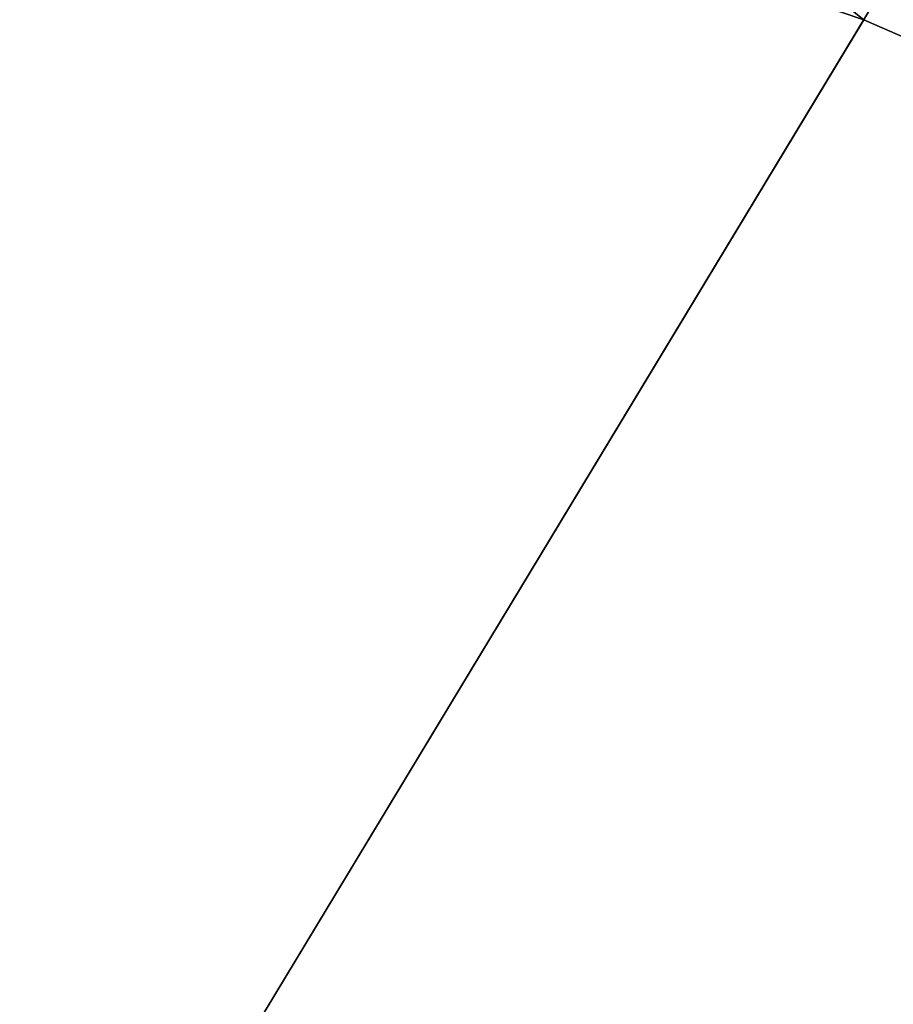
# Model space of a CAD drawing. Extents: x 5 to 504, y 5 to 504.
# Tile 162 of 256: x 244.0653 to 244.1077, y 237.2701 to 237.3179. Entities that reach past the tile are written whole.
import ezdxf

# ---------------------------------------------------------------- set-up
doc = ezdxf.new("R2010")
doc.units = 0
doc.layers.get('0').update_dxf_attribs({"color": 13, "linetype": 'CONTINUOUS'})

# ---------------------------------------------------------------- blocks, each defined once
blk = doc.blocks.new('GROUP_11')
for p, q in [((24.096712, 55.814713, 94), (29.620717, 58.233392, 94)), ((22.901927, 57.791728, 87.2), (24.096712, 55.814713, 94)), ((22.901927, 57.791728, 82.8), (25.769411, 53.046891, 81)), ((25.769411, 53.046891, 81), (22.901927, 57.791728, 77.1)), ((22.901927, 57.791728, 74.9), (24.096712, 55.814713, 71)), ((22.901927, 57.791728, 82.8), (28.234495, 48.967907, 83)), ((22.901927, 57.791728, 87.2), (28.234495, 48.967907, 87)), ((22.901927, 57.791728, 77.1), (28.234495, 48.967907, 77)), ((22.901927, 57.791728, 74.9), (28.234495, 48.967907, 75)), ((24.096712, 55.814713, 71), (24.096712, 55.814713, 65))]:
    blk.add_line(p, q)
mesh = blk.add_polyface()
corners = [(22.901927, 57.791728, 74.9), (29.620717, 58.233392, 71), (24.096712, 55.814713, 71), (28.978333, 60.452275, 74.9)]
mesh.append_faces([[corners[k] for k in face] for face in [(0, 1, 2), (1, 0, 3)]], dxfattribs={"vtx0": -1})
mesh = blk.add_polyface()
corners = [(24.30639, 55.467758, 95.5), (29.620717, 58.233392, 94), (24.096712, 55.814713, 94), (29.733452, 57.84399, 95.5)]
mesh.append_faces([[corners[k] for k in face] for face in [(0, 1, 2), (1, 0, 3)]], dxfattribs={"vtx0": -1})
mesh = blk.add_polyface()
corners = [(24.096712, 55.814713, 71), (29.620717, 58.233392, 65), (24.096712, 55.814713, 65), (29.620717, 58.233392, 71)]
mesh.append_faces([[corners[k] for k in face] for face in [(0, 1, 2), (1, 0, 3)]], dxfattribs={"vtx0": -1})
mesh = blk.add_polyface()
corners = [(19.386933, 52.04873, 94), (22.901927, 57.791728, 87.2), (17.72117, 53.649147, 87.2), (24.096712, 55.814713, 94)]
mesh.append_faces([[corners[k] for k in face] for face in [(0, 1, 2), (1, 0, 3)]], dxfattribs={"vtx0": -1})
mesh = blk.add_polyface()
corners = [(17.72117, 53.649147, 74.9), (24.096712, 55.814713, 71), (19.386933, 52.04873, 71), (22.901927, 57.791728, 74.9)]
mesh.append_faces([[corners[k] for k in face] for face in [(0, 1, 2), (1, 0, 3)]], dxfattribs={"vtx0": -1})
mesh = blk.add_polyface()
corners = [(19.386933, 52.04873, 71), (24.096712, 55.814713, 65), (19.386933, 52.04873, 65), (24.096712, 55.814713, 71)]
mesh.append_faces([[corners[k] for k in face] for face in [(0, 1, 2), (1, 0, 3)]], dxfattribs={"vtx0": -1})
blk = doc.blocks.new('GROUP_30')
at = {"extrusion": (0, -9.4369e-16, -1), "xscale": 0.3399999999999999, "yscale": 0.3399999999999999, "zscale": 0.4000000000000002, "rotation": 180}
blk.add_blockref('GROUP_11', (-86.33207, 110.80878, -38.8), dxfattribs=at)
blk = doc.blocks.new('GROUP_2')
at = {"xscale": 2.5, "yscale": 2.5, "zscale": 2.5}
blk.add_blockref('GROUP_30', (3.254959, 3.008937, 100.352983), dxfattribs=at)

msp = doc.modelspace()

# ---------------------------------------------------------------- block references
msp.add_blockref('GROUP_2', (4.53896, 4.729547))

doc.saveas('drawing.dxf')
